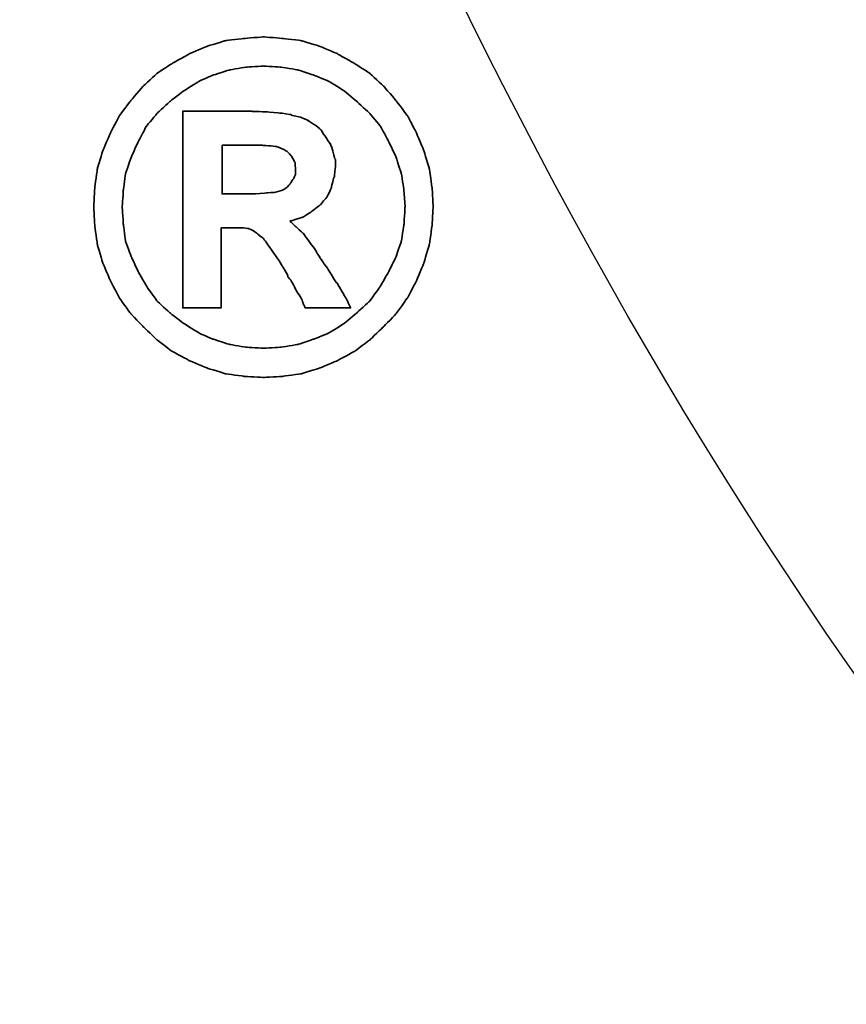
# Model space of a CAD drawing. Header units: millimetres. Extents: x 730 to 1015, y 385 to 481.
# Tile 42 of 47: x 944.994 to 945.627, y 410.782 to 411.536. Entities that reach past the tile are written whole.
import ezdxf

# ---------------------------------------------------------------- set-up
doc = ezdxf.new("R2010")
doc.units = ezdxf.units.MM
doc.header["$LTSCALE"] = 0.15
for name, color, linetype in [('2', 7, 'CONTINUOUS'), ('DIM', 4, 'CONTINUOUS'), ('layer 1', 7, 'CONTINUOUS')]:
    doc.layers.add(name, color=color, linetype=linetype)

# ---------------------------------------------------------------- blocks, each defined once
blk = doc.blocks.new('TBI MOTION logo(完整正式版)')
at = {"layer": 'layer 1', "color": 22, "lineweight": 35}
for points, knots in [([(81.20634, 4.98624), (81.20634, 4.98624), (81.18649, 5.32862), (81.18649, 5.32862), (81.18649, 5.32862), (81.18649, 5.32862), (81.13886, 5.66206), (81.13886, 5.66206), (81.13886, 5.66206), (81.13886, 5.66206), (81.04359, 5.97764), (81.04359, 5.97764), (81.04359, 5.97764), (81.04359, 5.97764), (80.91061, 6.29124), (80.91061, 6.29124), (80.91061, 6.29124), (80.91061, 6.29124), (80.75778, 6.58697), (80.75778, 6.58697), (80.75778, 6.58697), (80.75778, 6.58697), (80.5593, 6.85294), (80.5593, 6.85294), (80.5593, 6.85294), (80.5593, 6.85294), (80.33105, 7.1189), (80.33105, 7.1189), (80.33105, 7.1189), (80.33105, 7.1189), (80.09287, 7.33921), (80.09287, 7.33921), (80.09287, 7.33921), (80.09287, 7.33921), (79.815, 7.51982), (79.815, 7.51982), (79.815, 7.51982), (79.815, 7.51982), (79.51133, 7.69051), (79.51133, 7.69051), (79.51133, 7.69051), (79.51133, 7.69051), (79.19773, 7.8235), (79.19773, 7.8235), (79.19773, 7.8235), (79.19773, 7.8235), (78.88215, 7.91877), (78.88215, 7.91877), (78.88215, 7.91877), (78.88215, 7.91877), (78.54871, 7.95846), (78.54871, 7.95846), (78.54871, 7.95846), (78.54871, 7.95846), (78.21526, 7.98625), (78.21526, 7.98625), (78.21526, 7.98625), (78.21526, 7.98625), (77.87388, 7.95846), (77.87388, 7.95846), (77.87388, 7.95846), (77.87388, 7.95846), (77.54044, 7.91877), (77.54044, 7.91877), (77.54044, 7.91877), (77.54044, 7.91877), (77.22485, 7.8235), (77.22485, 7.8235), (77.22485, 7.8235), (77.22485, 7.8235), (76.91027, 7.69051), (76.91027, 7.69051), (76.91027, 7.69051), (76.91027, 7.69051), (76.6056, 7.51982), (76.6056, 7.51982), (76.6056, 7.51982), (76.6056, 7.51982), (76.32972, 7.33921), (76.32972, 7.33921), (76.32972, 7.33921), (76.32972, 7.33921), (76.09154, 7.1189), (76.09154, 7.1189), (76.09154, 7.1189), (76.09154, 7.1189), (75.86329, 6.85294), (75.86329, 6.85294), (75.86329, 6.85294), (75.86329, 6.85294), (75.66382, 6.58697), (75.66382, 6.58697), (75.66382, 6.58697), (75.66382, 6.58697), (75.51099, 6.29124), (75.51099, 6.29124), (75.51099, 6.29124), (75.51099, 6.29124), (75.37702, 5.97764), (75.37702, 5.97764), (75.37702, 5.97764), (75.37702, 5.97764), (75.28175, 5.66206), (75.28175, 5.66206), (75.28175, 5.66206), (75.28175, 5.66206), (75.23411, 5.32862), (75.23411, 5.32862), (75.23411, 5.32862), (75.23411, 5.32862), (75.21625, 4.98624), (75.21625, 4.98624), (75.21625, 4.98624), (75.21625, 4.98624), (75.23411, 4.6528), (75.23411, 4.6528), (75.23411, 4.6528), (75.23411, 4.6528), (75.28175, 4.32035), (75.28175, 4.32035), (75.28175, 4.32035), (75.28175, 4.32035), (75.37702, 3.99583), (75.37702, 3.99583), (75.37702, 3.99583), (75.37702, 3.99583), (75.51099, 3.68224), (75.51099, 3.68224), (75.51099, 3.68224), (75.51099, 3.68224), (75.66382, 3.38749), (75.66382, 3.38749), (75.66382, 3.38749), (75.66382, 3.38749), (75.86329, 3.10963), (75.86329, 3.10963), (75.86329, 3.10963), (75.86329, 3.10963), (76.09154, 2.87145), (76.09154, 2.87145), (76.09154, 2.87145), (76.09154, 2.87145), (76.32972, 2.6432), (76.32972, 2.6432), (76.32972, 2.6432), (76.32972, 2.6432), (76.6056, 2.43381), (76.6056, 2.43381), (76.6056, 2.43381), (76.6056, 2.43381), (76.91027, 2.27205), (76.91027, 2.27205), (76.91027, 2.27205), (76.91027, 2.27205), (77.22485, 2.13906), (77.22485, 2.13906), (77.22485, 2.13906), (77.22485, 2.13906), (77.54044, 2.0438), (77.54044, 2.0438), (77.54044, 2.0438), (77.54044, 2.0438), (77.87388, 1.99616), (77.87388, 1.99616), (77.87388, 1.99616), (77.87388, 1.99616), (78.21526, 1.97631), (78.21526, 1.97631), (78.21526, 1.97631), (78.21526, 1.97631), (78.54871, 1.99616), (78.54871, 1.99616), (78.54871, 1.99616), (78.54871, 1.99616), (78.88215, 2.0438), (78.88215, 2.0438), (78.88215, 2.0438), (78.88215, 2.0438), (79.19773, 2.13906), (79.19773, 2.13906), (79.19773, 2.13906), (79.19773, 2.13906), (79.51133, 2.27205), (79.51133, 2.27205), (79.51133, 2.27205), (79.51133, 2.27205), (79.815, 2.43381), (79.815, 2.43381), (79.815, 2.43381), (79.815, 2.43381), (80.09287, 2.6432), (80.09287, 2.6432), (80.09287, 2.6432), (80.09287, 2.6432), (80.33105, 2.87145), (80.33105, 2.87145), (80.33105, 2.87145), (80.33105, 2.87145), (80.5593, 3.10963), (80.5593, 3.10963), (80.5593, 3.10963), (80.5593, 3.10963), (80.75778, 3.38749), (80.75778, 3.38749), (80.75778, 3.38749), (80.75778, 3.38749), (80.91061, 3.68224), (80.91061, 3.68224), (80.91061, 3.68224), (80.91061, 3.68224), (81.04359, 3.99583), (81.04359, 3.99583), (81.04359, 3.99583), (81.04359, 3.99583), (81.13886, 4.32035), (81.13886, 4.32035), (81.13886, 4.32035), (81.13886, 4.32035), (81.18649, 4.6528), (81.18649, 4.6528), (81.18649, 4.6528), (81.18649, 4.6528), (81.20634, 4.98624), (81.20634, 4.98624)], [0, 0, 0, 0, 0.01785714, 0.01785714, 0.01785714, 0.01785715, 0.03571429, 0.03571429, 0.03571429, 0.0357143, 0.05357143, 0.05357143, 0.05357143, 0.05357144, 0.07142857, 0.07142857, 0.07142857, 0.07142858, 0.08928571, 0.08928571, 0.08928571, 0.08928572, 0.10714286, 0.10714286, 0.10714286, 0.10714287, 0.125, 0.125, 0.125, 0.12500001, 0.14285714, 0.14285714, 0.14285714, 0.14285715, 0.16071429, 0.16071429, 0.16071429, 0.1607143, 0.17857143, 0.17857143, 0.17857143, 0.17857144, 0.19642857, 0.19642857, 0.19642857, 0.19642858, 0.21428571, 0.21428571, 0.21428571, 0.21428572, 0.23214286, 0.23214286, 0.23214286, 0.23214287, 0.25, 0.25, 0.25, 0.25000001, 0.26785714, 0.26785714, 0.26785714, 0.26785715, 0.28571429, 0.28571429, 0.28571429, 0.2857143, 0.30357143, 0.30357143, 0.30357143, 0.30357144, 0.32142857, 0.32142857, 0.32142857, 0.32142858, 0.33928571, 0.33928571, 0.33928571, 0.33928572, 0.35714286, 0.35714286, 0.35714286, 0.35714287, 0.375, 0.375, 0.375, 0.37500001, 0.39285714, 0.39285714, 0.39285714, 0.39285715, 0.41071429, 0.41071429, 0.41071429, 0.4107143, 0.42857143, 0.42857143, 0.42857143, 0.42857144, 0.44642857, 0.44642857, 0.44642857, 0.44642858, 0.46428571, 0.46428571, 0.46428571, 0.46428572, 0.48214286, 0.48214286, 0.48214286, 0.48214287, 0.5, 0.5, 0.5, 0.50000001, 0.51785714, 0.51785714, 0.51785714, 0.51785715, 0.53571429, 0.53571429, 0.53571429, 0.5357143, 0.55357143, 0.55357143, 0.55357143, 0.55357144, 0.57142857, 0.57142857, 0.57142857, 0.57142858, 0.58928571, 0.58928571, 0.58928571, 0.58928572, 0.60714286, 0.60714286, 0.60714286, 0.60714287, 0.625, 0.625, 0.625, 0.62500001, 0.64285714, 0.64285714, 0.64285714, 0.64285715, 0.66071429, 0.66071429, 0.66071429, 0.6607143, 0.67857143, 0.67857143, 0.67857143, 0.67857144, 0.69642857, 0.69642857, 0.69642857, 0.69642858, 0.71428571, 0.71428571, 0.71428571, 0.71428572, 0.73214286, 0.73214286, 0.73214286, 0.73214287, 0.75, 0.75, 0.75, 0.75000001, 0.76785714, 0.76785714, 0.76785714, 0.76785715, 0.78571429, 0.78571429, 0.78571429, 0.7857143, 0.80357143, 0.80357143, 0.80357143, 0.80357144, 0.82142857, 0.82142857, 0.82142857, 0.82142858, 0.83928571, 0.83928571, 0.83928571, 0.83928572, 0.85714286, 0.85714286, 0.85714286, 0.85714287, 0.875, 0.875, 0.875, 0.87500001, 0.89285714, 0.89285714, 0.89285714, 0.89285715, 0.91071429, 0.91071429, 0.91071429, 0.9107143, 0.92857143, 0.92857143, 0.92857143, 0.92857144, 0.94642857, 0.94642857, 0.94642857, 0.94642858, 0.96428571, 0.96428571, 0.96428571, 0.96428572, 0.98214286, 0.98214286, 0.98214286, 0.98214287, 1, 1, 1, 1]), ([(80.71014, 4.98624), (80.71014, 4.98624), (80.69129, 5.29091), (80.69129, 5.29091), (80.69129, 5.29091), (80.69129, 5.29091), (80.64464, 5.57672), (80.64464, 5.57672), (80.64464, 5.57672), (80.64464, 5.57672), (80.54937, 5.87245), (80.54937, 5.87245), (80.54937, 5.87245), (80.54937, 5.87245), (80.41639, 6.14833), (80.41639, 6.14833), (80.41639, 6.14833), (80.41639, 6.14833), (80.27349, 6.41429), (80.27349, 6.41429), (80.27349, 6.41429), (80.27349, 6.41429), (80.08295, 6.64255), (80.08295, 6.64255), (80.08295, 6.64255), (80.08295, 6.64255), (79.86264, 6.84301), (79.86264, 6.84301), (79.86264, 6.84301), (79.86264, 6.84301), (79.63439, 7.03355), (79.63439, 7.03355), (79.63439, 7.03355), (79.63439, 7.03355), (79.37835, 7.1963), (79.37835, 7.1963), (79.37835, 7.1963), (79.37835, 7.1963), (79.10246, 7.30944), (79.10246, 7.30944), (79.10246, 7.30944), (79.10246, 7.30944), (78.81665, 7.40471), (78.81665, 7.40471), (78.81665, 7.40471), (78.81665, 7.40471), (78.511, 7.45234), (78.511, 7.45234), (78.511, 7.45234), (78.511, 7.45234), (78.21526, 7.47219), (78.21526, 7.47219), (78.21526, 7.47219), (78.21526, 7.47219), (77.9106, 7.45234), (77.9106, 7.45234), (77.9106, 7.45234), (77.9106, 7.45234), (77.61685, 7.40471), (77.61685, 7.40471), (77.61685, 7.40471), (77.61685, 7.40471), (77.32012, 7.30944), (77.32012, 7.30944), (77.32012, 7.30944), (77.32012, 7.30944), (77.06309, 7.1963), (77.06309, 7.1963), (77.06309, 7.1963), (77.06309, 7.1963), (76.80606, 7.03355), (76.80606, 7.03355), (76.80606, 7.03355), (76.80606, 7.03355), (76.55797, 6.84301), (76.55797, 6.84301), (76.55797, 6.84301), (76.55797, 6.84301), (76.34063, 6.64255), (76.34063, 6.64255), (76.34063, 6.64255), (76.34063, 6.64255), (76.1491, 6.41429), (76.1491, 6.41429), (76.1491, 6.41429), (76.1491, 6.41429), (76.0062, 6.14833), (76.0062, 6.14833), (76.0062, 6.14833), (76.0062, 6.14833), (75.88314, 5.87245), (75.88314, 5.87245), (75.88314, 5.87245), (75.88314, 5.87245), (75.77794, 5.57672), (75.77794, 5.57672), (75.77794, 5.57672), (75.77794, 5.57672), (75.73924, 5.29091), (75.73924, 5.29091), (75.73924, 5.29091), (75.73924, 5.29091), (75.72039, 4.98624), (75.72039, 4.98624), (75.72039, 4.98624), (75.72039, 4.98624), (75.73924, 4.67165), (75.73924, 4.67165), (75.73924, 4.67165), (75.73924, 4.67165), (75.77794, 4.37791), (75.77794, 4.37791), (75.77794, 4.37791), (75.77794, 4.37791), (75.88314, 4.10102), (75.88314, 4.10102), (75.88314, 4.10102), (75.88314, 4.10102), (76.0062, 3.83407), (76.0062, 3.83407), (76.0062, 3.83407), (76.0062, 3.83407), (76.15902, 3.56811), (76.15902, 3.56811), (76.15902, 3.56811), (76.15902, 3.56811), (76.34063, 3.32001), (76.34063, 3.32001), (76.34063, 3.32001), (76.34063, 3.32001), (76.55797, 3.11955), (76.55797, 3.11955), (76.55797, 3.11955), (76.55797, 3.11955), (76.80606, 2.92901), (76.80606, 2.92901), (76.80606, 2.92901), (76.80606, 2.92901), (77.06309, 2.76725), (77.06309, 2.76725), (77.06309, 2.76725), (77.06309, 2.76725), (77.32012, 2.65412), (77.32012, 2.65412), (77.32012, 2.65412), (77.32012, 2.65412), (77.61685, 2.55786), (77.61685, 2.55786), (77.61685, 2.55786), (77.61685, 2.55786), (77.9106, 2.51022), (77.9106, 2.51022), (77.9106, 2.51022), (77.9106, 2.51022), (78.21526, 2.49137), (78.21526, 2.49137), (78.21526, 2.49137), (78.21526, 2.49137), (78.511, 2.51022), (78.511, 2.51022), (78.511, 2.51022), (78.511, 2.51022), (78.81665, 2.55786), (78.81665, 2.55786), (78.81665, 2.55786), (78.81665, 2.55786), (79.10246, 2.65412), (79.10246, 2.65412), (79.10246, 2.65412), (79.10246, 2.65412), (79.37835, 2.76725), (79.37835, 2.76725), (79.37835, 2.76725), (79.37835, 2.76725), (79.63439, 2.92901), (79.63439, 2.92901), (79.63439, 2.92901), (79.63439, 2.92901), (79.86264, 3.11955), (79.86264, 3.11955), (79.86264, 3.11955), (79.86264, 3.11955), (80.08295, 3.32001), (80.08295, 3.32001), (80.08295, 3.32001), (80.08295, 3.32001), (80.26356, 3.56811), (80.26356, 3.56811), (80.26356, 3.56811), (80.26356, 3.56811), (80.41639, 3.83407), (80.41639, 3.83407), (80.41639, 3.83407), (80.41639, 3.83407), (80.54937, 4.10102), (80.54937, 4.10102), (80.54937, 4.10102), (80.54937, 4.10102), (80.64464, 4.37791), (80.64464, 4.37791), (80.64464, 4.37791), (80.64464, 4.37791), (80.69129, 4.67165), (80.69129, 4.67165), (80.69129, 4.67165), (80.69129, 4.67165), (80.71014, 4.98624), (80.71014, 4.98624)], [0, 0, 0, 0, 0.01923077, 0.01923077, 0.01923077, 0.01923078, 0.03846154, 0.03846154, 0.03846154, 0.03846155, 0.05769231, 0.05769231, 0.05769231, 0.05769232, 0.07692308, 0.07692308, 0.07692308, 0.07692309, 0.09615385, 0.09615385, 0.09615385, 0.09615386, 0.11538462, 0.11538462, 0.11538462, 0.11538463, 0.13461538, 0.13461538, 0.13461538, 0.13461539, 0.15384615, 0.15384615, 0.15384615, 0.15384616, 0.17307692, 0.17307692, 0.17307692, 0.17307693, 0.19230769, 0.19230769, 0.19230769, 0.1923077, 0.21153846, 0.21153846, 0.21153846, 0.21153847, 0.23076923, 0.23076923, 0.23076923, 0.23076924, 0.25, 0.25, 0.25, 0.25000001, 0.26923077, 0.26923077, 0.26923077, 0.26923078, 0.28846154, 0.28846154, 0.28846154, 0.28846155, 0.30769231, 0.30769231, 0.30769231, 0.30769232, 0.32692308, 0.32692308, 0.32692308, 0.32692309, 0.34615385, 0.34615385, 0.34615385, 0.34615386, 0.36538462, 0.36538462, 0.36538462, 0.36538463, 0.38461538, 0.38461538, 0.38461538, 0.38461539, 0.40384615, 0.40384615, 0.40384615, 0.40384616, 0.42307692, 0.42307692, 0.42307692, 0.42307693, 0.44230769, 0.44230769, 0.44230769, 0.4423077, 0.46153846, 0.46153846, 0.46153846, 0.46153847, 0.48076923, 0.48076923, 0.48076923, 0.48076924, 0.5, 0.5, 0.5, 0.50000001, 0.51923077, 0.51923077, 0.51923077, 0.51923078, 0.53846154, 0.53846154, 0.53846154, 0.53846155, 0.55769231, 0.55769231, 0.55769231, 0.55769232, 0.57692308, 0.57692308, 0.57692308, 0.57692309, 0.59615385, 0.59615385, 0.59615385, 0.59615386, 0.61538462, 0.61538462, 0.61538462, 0.61538463, 0.63461538, 0.63461538, 0.63461538, 0.63461539, 0.65384615, 0.65384615, 0.65384615, 0.65384616, 0.67307692, 0.67307692, 0.67307692, 0.67307693, 0.69230769, 0.69230769, 0.69230769, 0.6923077, 0.71153846, 0.71153846, 0.71153846, 0.71153847, 0.73076923, 0.73076923, 0.73076923, 0.73076924, 0.75, 0.75, 0.75, 0.75000001, 0.76923077, 0.76923077, 0.76923077, 0.76923078, 0.78846154, 0.78846154, 0.78846154, 0.78846155, 0.80769231, 0.80769231, 0.80769231, 0.80769232, 0.82692308, 0.82692308, 0.82692308, 0.82692309, 0.84615385, 0.84615385, 0.84615385, 0.84615386, 0.86538462, 0.86538462, 0.86538462, 0.86538463, 0.88461538, 0.88461538, 0.88461538, 0.88461539, 0.90384615, 0.90384615, 0.90384615, 0.90384616, 0.92307692, 0.92307692, 0.92307692, 0.92307693, 0.94230769, 0.94230769, 0.94230769, 0.9423077, 0.96153846, 0.96153846, 0.96153846, 0.96153847, 0.98076923, 0.98076923, 0.98076923, 0.98076924, 1, 1, 1, 1]), ([(76.78721, 3.2823), (76.78721, 3.2823), (76.78721, 3.32001), (76.78721, 3.32001), (76.78721, 3.32001), (76.78721, 3.32001), (76.78721, 3.42422), (76.78721, 3.42422), (76.78721, 3.42422), (76.78721, 3.42422), (76.78721, 3.59689), (76.78721, 3.59689), (76.78721, 3.59689), (76.78721, 3.59689), (76.78721, 3.80529), (76.78721, 3.80529), (76.78721, 3.80529), (76.78721, 3.80529), (76.78721, 4.0524), (76.78721, 4.0524), (76.78721, 4.0524), (76.78721, 4.0524), (76.78721, 4.32035), (76.78721, 4.32035), (76.78721, 4.32035), (76.78721, 4.32035), (76.78721, 4.92868), (76.78721, 4.92868), (76.78721, 4.92868), (76.78721, 4.92868), (76.78721, 5.53801), (76.78721, 5.53801), (76.78721, 5.53801), (76.78721, 5.53801), (76.78721, 5.82482), (76.78721, 5.82482), (76.78721, 5.82482), (76.78721, 5.82482), (76.78721, 6.07291), (76.78721, 6.07291), (76.78721, 6.07291), (76.78721, 6.07291), (76.78721, 6.30017), (76.78721, 6.30017), (76.78721, 6.30017), (76.78721, 6.30017), (76.78721, 6.45399), (76.78721, 6.45399), (76.78721, 6.45399), (76.78721, 6.45399), (76.78721, 6.5572), (76.78721, 6.5572), (76.78721, 6.5572), (76.78721, 6.5572), (76.78721, 6.59689), (76.78721, 6.59689), (76.78721, 6.59689), (76.78721, 6.59689), (76.78721, 6.67232), (76.78721, 6.67232), (76.78721, 6.67232), (76.78721, 6.67232), (76.8537, 6.67232), (76.8537, 6.67232), (76.8537, 6.67232), (76.8537, 6.67232), (76.87355, 6.67232), (76.87355, 6.67232), (76.87355, 6.67232), (76.87355, 6.67232), (76.91027, 6.67232), (76.91027, 6.67232), (76.91027, 6.67232), (76.91027, 6.67232), (77.04424, 6.67232), (77.04424, 6.67232), (77.04424, 6.67232), (77.04424, 6.67232), (77.22485, 6.67232), (77.22485, 6.67232), (77.22485, 6.67232), (77.22485, 6.67232), (77.43524, 6.67232), (77.43524, 6.67232), (77.43524, 6.67232), (77.43524, 6.67232), (77.65357, 6.67232), (77.65357, 6.67232), (77.65357, 6.67232), (77.65357, 6.67232), (77.82625, 6.67232), (77.82625, 6.67232), (77.82625, 6.67232), (77.82625, 6.67232), (77.94037, 6.67232), (77.94037, 6.67232), (77.94037, 6.67232), (77.94037, 6.67232), (77.97709, 6.67232), (77.97709, 6.67232), (77.97709, 6.67232), (77.97709, 6.67232), (77.99694, 6.67232), (77.99694, 6.67232), (77.99694, 6.67232), (77.99694, 6.67232), (78.00686, 6.67232), (78.00686, 6.67232), (78.00686, 6.67232), (78.00686, 6.67232), (78.28275, 6.6624), (78.28275, 6.6624), (78.28275, 6.6624), (78.28275, 6.6624), (78.50107, 6.64255), (78.50107, 6.64255), (78.50107, 6.64255), (78.50107, 6.64255), (78.511, 6.64255), (78.511, 6.64255), (78.511, 6.64255), (78.511, 6.64255), (78.70154, 6.61476), (78.70154, 6.61476), (78.70154, 6.61476), (78.70154, 6.61476), (78.70154, 6.60483), (78.70154, 6.60483), (78.70154, 6.60483), (78.70154, 6.60483), (78.86429, 6.56713), (78.86429, 6.56713), (78.86429, 6.56713), (78.86429, 6.56713), (78.87223, 6.56713), (78.87223, 6.56713), (78.87223, 6.56713), (78.87223, 6.56713), (78.99727, 6.51056), (78.99727, 6.51056), (78.99727, 6.51056), (78.99727, 6.51056), (79.00719, 6.51056), (79.00719, 6.51056), (79.00719, 6.51056), (79.00719, 6.51056), (79.00719, 6.50162), (79.00719, 6.50162), (79.00719, 6.50162), (79.00719, 6.50162), (79.1104, 6.43415), (79.1104, 6.43415), (79.1104, 6.43415), (79.1104, 6.43415), (79.12132, 6.43415), (79.12132, 6.43415), (79.12132, 6.43415), (79.12132, 6.43415), (79.22552, 6.34781), (79.22552, 6.34781), (79.22552, 6.34781), (79.22552, 6.34781), (79.23544, 6.33888), (79.23544, 6.33888), (79.23544, 6.33888), (79.23544, 6.33888), (79.23544, 6.32895), (79.23544, 6.32895), (79.23544, 6.32895), (79.23544, 6.32895), (79.31087, 6.21483), (79.31087, 6.21483), (79.31087, 6.21483), (79.31087, 6.21483), (79.38629, 6.1007), (79.38629, 6.1007), (79.38629, 6.1007), (79.38629, 6.1007), (79.3972, 6.1007), (79.3972, 6.1007), (79.3972, 6.1007), (79.3972, 6.1007), (79.3972, 6.09078), (79.3972, 6.09078), (79.3972, 6.09078), (79.3972, 6.09078), (79.43392, 5.97764), (79.43392, 5.97764), (79.43392, 5.97764), (79.43392, 5.97764), (79.43392, 5.96772), (79.43392, 5.96772), (79.43392, 5.96772), (79.43392, 5.96772), (79.47362, 5.83474), (79.47362, 5.83474), (79.47362, 5.83474), (79.47362, 5.83474), (79.48156, 5.82482), (79.48156, 5.82482), (79.48156, 5.82482), (79.48156, 5.82482), (79.48156, 5.69977), (79.48156, 5.69977), (79.48156, 5.69977), (79.48156, 5.69977), (79.48156, 5.69183), (79.48156, 5.69183), (79.48156, 5.69183), (79.48156, 5.69183), (79.4637, 5.51915), (79.4637, 5.51915), (79.4637, 5.51915), (79.4637, 5.51915), (79.4637, 5.51122), (79.4637, 5.51122), (79.4637, 5.51122), (79.4637, 5.51122), (79.45377, 5.51122), (79.45377, 5.51122), (79.45377, 5.51122), (79.45377, 5.51122), (79.41507, 5.34847), (79.41507, 5.34847), (79.41507, 5.34847), (79.41507, 5.34847), (79.41507, 5.33854), (79.41507, 5.33854), (79.41507, 5.33854), (79.41507, 5.33854), (79.41507, 5.32862), (79.41507, 5.32862), (79.41507, 5.32862), (79.41507, 5.32862), (79.33865, 5.16785), (79.33865, 5.16785), (79.33865, 5.16785), (79.33865, 5.16785), (79.33071, 5.15693), (79.33071, 5.15693), (79.33071, 5.15693), (79.33071, 5.15693), (79.2156, 5.02495), (79.2156, 5.02495), (79.2156, 5.02495), (79.2156, 5.02495), (79.20567, 5.01502), (79.20567, 5.01502), (79.20567, 5.01502), (79.20567, 5.01502), (79.05483, 4.89991), (79.05483, 4.89991), (79.05483, 4.89991), (79.05483, 4.89991), (79.04491, 4.89197), (79.04491, 4.89197), (79.04491, 4.89197), (79.04491, 4.89197), (78.89208, 4.7967), (78.89208, 4.7967), (78.89208, 4.7967), (78.89208, 4.7967), (78.88215, 4.7967), (78.88215, 4.7967), (78.88215, 4.7967), (78.88215, 4.7967), (78.69161, 4.73913), (78.69161, 4.73913), (78.69161, 4.73913), (78.69161, 4.73913), (78.68169, 4.73913), (78.68169, 4.73913), (78.68169, 4.73913), (78.68169, 4.73913), (78.68169, 4.72921), (78.68169, 4.72921), (78.68169, 4.72921), (78.68169, 4.72921), (78.78688, 4.63394), (78.78688, 4.63394), (78.78688, 4.63394), (78.78688, 4.63394), (78.902, 4.52875), (78.902, 4.52875), (78.902, 4.52875), (78.902, 4.52875), (78.91093, 4.52081), (78.91093, 4.52081), (78.91093, 4.52081), (78.91093, 4.52081), (79.02506, 4.36798), (79.02506, 4.36798), (79.02506, 4.36798), (79.02506, 4.36798), (79.1501, 4.1953), (79.1501, 4.1953), (79.1501, 4.1953), (79.1501, 4.1953), (79.1501, 4.18736), (79.1501, 4.18736), (79.1501, 4.18736), (79.1501, 4.18736), (79.29201, 3.96705), (79.29201, 3.96705), (79.29201, 3.96705), (79.29201, 3.96705), (79.31087, 3.93828), (79.31087, 3.93828), (79.31087, 3.93828), (79.31087, 3.93828), (79.32079, 3.93828), (79.32079, 3.93828), (79.32079, 3.93828), (79.32079, 3.93828), (79.3585, 3.87178), (79.3585, 3.87178), (79.3585, 3.87178), (79.3585, 3.87178), (79.50141, 3.64353), (79.50141, 3.64353), (79.50141, 3.64353), (79.50141, 3.64353), (79.51133, 3.64353), (79.51133, 3.64353), (79.51133, 3.64353), (79.51133, 3.64353), (79.64431, 3.41528), (79.64431, 3.41528), (79.64431, 3.41528), (79.64431, 3.41528), (79.68202, 3.3478), (79.68202, 3.3478), (79.68202, 3.3478), (79.68202, 3.3478), (79.70187, 3.31009), (79.70187, 3.31009), (79.70187, 3.31009), (79.70187, 3.31009), (79.7495, 3.2049), (79.7495, 3.2049), (79.7495, 3.2049), (79.7495, 3.2049), (79.64431, 3.2049), (79.64431, 3.2049), (79.64431, 3.2049), (79.64431, 3.2049), (79.62546, 3.2049), (79.62546, 3.2049), (79.62546, 3.2049), (79.62546, 3.2049), (79.53912, 3.2049), (79.53912, 3.2049), (79.53912, 3.2049), (79.53912, 3.2049), (79.31087, 3.2049), (79.31087, 3.2049), (79.31087, 3.2049), (79.31087, 3.2049), (79.08262, 3.2049), (79.08262, 3.2049), (79.08262, 3.2049), (79.08262, 3.2049), (79.00719, 3.2049), (79.00719, 3.2049), (79.00719, 3.2049), (79.00719, 3.2049), (78.98735, 3.2049), (78.98735, 3.2049), (78.98735, 3.2049), (78.98735, 3.2049), (78.94964, 3.2049), (78.94964, 3.2049), (78.94964, 3.2049), (78.94964, 3.2049), (78.92979, 3.24459), (78.92979, 3.24459), (78.92979, 3.24459), (78.92979, 3.24459), (78.91093, 3.2823), (78.91093, 3.2823), (78.91093, 3.2823), (78.91093, 3.2823), (78.91093, 3.29223), (78.91093, 3.29223), (78.91093, 3.29223), (78.91093, 3.29223), (78.89208, 3.3478), (78.89208, 3.3478), (78.89208, 3.3478), (78.89208, 3.3478), (78.78688, 3.52048), (78.78688, 3.52048), (78.78688, 3.52048), (78.78688, 3.52048), (78.69161, 3.7001), (78.69161, 3.7001), (78.69161, 3.7001), (78.69161, 3.7001), (78.6539, 3.7388), (78.6539, 3.7388), (78.6539, 3.7388), (78.6539, 3.7388), (78.64398, 3.74873), (78.64398, 3.74873), (78.64398, 3.74873), (78.64398, 3.74873), (78.64398, 3.75766), (78.64398, 3.75766), (78.64398, 3.75766), (78.64398, 3.75766), (78.63405, 3.78644), (78.63405, 3.78644), (78.63405, 3.78644), (78.63405, 3.78644), (78.48321, 4.04347), (78.48321, 4.04347), (78.48321, 4.04347), (78.48321, 4.04347), (78.33038, 4.2618), (78.33038, 4.2618), (78.33038, 4.2618), (78.33038, 4.2618), (78.20732, 4.43447), (78.20732, 4.43447), (78.20732, 4.43447), (78.20732, 4.43447), (78.09221, 4.52081), (78.09221, 4.52081), (78.09221, 4.52081), (78.09221, 4.52081), (78.02472, 4.56845), (78.02472, 4.56845), (78.02472, 4.56845), (78.02472, 4.56845), (77.9493, 4.60616), (77.9493, 4.60616), (77.9493, 4.60616), (77.9493, 4.60616), (77.8451, 4.61608), (77.8451, 4.61608), (77.8451, 4.61608), (77.8451, 4.61608), (77.71113, 4.61608), (77.71113, 4.61608), (77.71113, 4.61608), (77.71113, 4.61608), (77.69128, 4.61608), (77.69128, 4.61608), (77.69128, 4.61608), (77.69128, 4.61608), (77.67342, 4.61608), (77.67342, 4.61608), (77.67342, 4.61608), (77.67342, 4.61608), (77.5583, 4.61608), (77.5583, 4.61608), (77.5583, 4.61608), (77.5583, 4.61608), (77.46303, 4.61608), (77.46303, 4.61608), (77.46303, 4.61608), (77.46303, 4.61608), (77.46303, 4.54761), (77.46303, 4.54761), (77.46303, 4.54761), (77.46303, 4.54761), (77.46303, 4.47318), (77.46303, 4.47318), (77.46303, 4.47318), (77.46303, 4.47318), (77.46303, 4.24294), (77.46303, 4.24294), (77.46303, 4.24294), (77.46303, 4.24294), (77.46303, 3.99583), (77.46303, 3.99583), (77.46303, 3.99583), (77.46303, 3.99583), (77.46303, 3.72888), (77.46303, 3.72888), (77.46303, 3.72888), (77.46303, 3.72888), (77.46303, 3.51055), (77.46303, 3.51055), (77.46303, 3.51055), (77.46303, 3.51055), (77.46303, 3.42422), (77.46303, 3.42422), (77.46303, 3.42422), (77.46303, 3.42422), (77.46303, 3.35773), (77.46303, 3.35773), (77.46303, 3.35773), (77.46303, 3.35773), (77.46303, 3.30017), (77.46303, 3.30017), (77.46303, 3.30017), (77.46303, 3.30017), (77.46303, 3.2823), (77.46303, 3.2823), (77.46303, 3.2823), (77.46303, 3.2823), (77.46303, 3.2049), (77.46303, 3.2049), (77.46303, 3.2049), (77.46303, 3.2049), (77.39753, 3.2049), (77.39753, 3.2049), (77.39753, 3.2049), (77.39753, 3.2049), (77.37768, 3.2049), (77.37768, 3.2049), (77.37768, 3.2049), (77.37768, 3.2049), (77.32012, 3.2049), (77.32012, 3.2049), (77.32012, 3.2049), (77.32012, 3.2049), (77.12165, 3.2049), (77.12165, 3.2049), (77.12165, 3.2049), (77.12165, 3.2049), (76.94897, 3.2049), (76.94897, 3.2049), (76.94897, 3.2049), (76.94897, 3.2049), (76.8924, 3.2049), (76.8924, 3.2049), (76.8924, 3.2049), (76.8924, 3.2049), (76.8537, 3.2049), (76.8537, 3.2049), (76.8537, 3.2049), (76.8537, 3.2049), (76.78721, 3.2049), (76.78721, 3.2049), (76.78721, 3.2049), (76.78721, 3.2049), (76.78721, 3.2823), (76.78721, 3.2823)], [0, 0, 0, 0, 0.00740741, 0.00740741, 0.00740741, 0.00740742, 0.01481481, 0.01481481, 0.01481481, 0.01481482, 0.02222222, 0.02222222, 0.02222222, 0.02222223, 0.02962963, 0.02962963, 0.02962963, 0.02962964, 0.03703704, 0.03703704, 0.03703704, 0.03703705, 0.04444444, 0.04444444, 0.04444444, 0.04444445, 0.05185185, 0.05185185, 0.05185185, 0.05185186, 0.05925926, 0.05925926, 0.05925926, 0.05925927, 0.06666667, 0.06666667, 0.06666667, 0.06666668, 0.07407407, 0.07407407, 0.07407407, 0.07407408, 0.08148148, 0.08148148, 0.08148148, 0.08148149, 0.08888889, 0.08888889, 0.08888889, 0.0888889, 0.0962963, 0.0962963, 0.0962963, 0.09629631, 0.1037037, 0.1037037, 0.1037037, 0.10370371, 0.11111111, 0.11111111, 0.11111111, 0.11111112, 0.11851852, 0.11851852, 0.11851852, 0.11851853, 0.12592593, 0.12592593, 0.12592593, 0.12592594, 0.13333333, 0.13333333, 0.13333333, 0.13333334, 0.14074074, 0.14074074, 0.14074074, 0.14074075, 0.14814815, 0.14814815, 0.14814815, 0.14814816, 0.15555556, 0.15555556, 0.15555556, 0.15555557, 0.16296296, 0.16296296, 0.16296296, 0.16296297, 0.17037037, 0.17037037, 0.17037037, 0.17037038, 0.17777778, 0.17777778, 0.17777778, 0.17777779, 0.18518519, 0.18518519, 0.18518519, 0.1851852, 0.19259259, 0.19259259, 0.19259259, 0.1925926, 0.2, 0.2, 0.2, 0.20000001, 0.20740741, 0.20740741, 0.20740741, 0.20740742, 0.21481481, 0.21481481, 0.21481481, 0.21481482, 0.22222222, 0.22222222, 0.22222222, 0.22222223, 0.22962963, 0.22962963, 0.22962963, 0.22962964, 0.23703704, 0.23703704, 0.23703704, 0.23703705, 0.24444444, 0.24444444, 0.24444444, 0.24444445, 0.25185185, 0.25185185, 0.25185185, 0.25185186, 0.25925926, 0.25925926, 0.25925926, 0.25925927, 0.26666667, 0.26666667, 0.26666667, 0.26666668, 0.27407407, 0.27407407, 0.27407407, 0.27407408, 0.28148148, 0.28148148, 0.28148148, 0.28148149, 0.28888889, 0.28888889, 0.28888889, 0.2888889, 0.2962963, 0.2962963, 0.2962963, 0.29629631, 0.3037037, 0.3037037, 0.3037037, 0.30370371, 0.31111111, 0.31111111, 0.31111111, 0.31111112, 0.31851852, 0.31851852, 0.31851852, 0.31851853, 0.32592593, 0.32592593, 0.32592593, 0.32592594, 0.33333333, 0.33333333, 0.33333333, 0.33333334, 0.34074074, 0.34074074, 0.34074074, 0.34074075, 0.34814815, 0.34814815, 0.34814815, 0.34814816, 0.35555556, 0.35555556, 0.35555556, 0.35555557, 0.36296296, 0.36296296, 0.36296296, 0.36296297, 0.37037037, 0.37037037, 0.37037037, 0.37037038, 0.37777778, 0.37777778, 0.37777778, 0.37777779, 0.38518519, 0.38518519, 0.38518519, 0.3851852, 0.39259259, 0.39259259, 0.39259259, 0.3925926, 0.4, 0.4, 0.4, 0.40000001, 0.40740741, 0.40740741, 0.40740741, 0.40740742, 0.41481481, 0.41481481, 0.41481481, 0.41481482, 0.42222222, 0.42222222, 0.42222222, 0.42222223, 0.42962963, 0.42962963, 0.42962963, 0.42962964, 0.43703704, 0.43703704, 0.43703704, 0.43703705, 0.44444444, 0.44444444, 0.44444444, 0.44444445, 0.45185185, 0.45185185, 0.45185185, 0.45185186, 0.45925926, 0.45925926, 0.45925926, 0.45925927, 0.46666667, 0.46666667, 0.46666667, 0.46666668, 0.47407407, 0.47407407, 0.47407407, 0.47407408, 0.48148148, 0.48148148, 0.48148148, 0.48148149, 0.48888889, 0.48888889, 0.48888889, 0.4888889, 0.4962963, 0.4962963, 0.4962963, 0.49629631, 0.5037037, 0.5037037, 0.5037037, 0.50370371, 0.51111111, 0.51111111, 0.51111111, 0.51111112, 0.51851852, 0.51851852, 0.51851852, 0.51851853, 0.52592593, 0.52592593, 0.52592593, 0.52592594, 0.53333333, 0.53333333, 0.53333333, 0.53333334, 0.54074074, 0.54074074, 0.54074074, 0.54074075, 0.54814815, 0.54814815, 0.54814815, 0.54814816, 0.55555556, 0.55555556, 0.55555556, 0.55555557, 0.56296296, 0.56296296, 0.56296296, 0.56296297, 0.57037037, 0.57037037, 0.57037037, 0.57037038, 0.57777778, 0.57777778, 0.57777778, 0.57777779, 0.58518519, 0.58518519, 0.58518519, 0.5851852, 0.59259259, 0.59259259, 0.59259259, 0.5925926, 0.6, 0.6, 0.6, 0.60000001, 0.60740741, 0.60740741, 0.60740741, 0.60740742, 0.61481481, 0.61481481, 0.61481481, 0.61481482, 0.62222222, 0.62222222, 0.62222222, 0.62222223, 0.62962963, 0.62962963, 0.62962963, 0.62962964, 0.63703704, 0.63703704, 0.63703704, 0.63703705, 0.64444444, 0.64444444, 0.64444444, 0.64444445, 0.65185185, 0.65185185, 0.65185185, 0.65185186, 0.65925926, 0.65925926, 0.65925926, 0.65925927, 0.66666667, 0.66666667, 0.66666667, 0.66666668, 0.67407407, 0.67407407, 0.67407407, 0.67407408, 0.68148148, 0.68148148, 0.68148148, 0.68148149, 0.68888889, 0.68888889, 0.68888889, 0.6888889, 0.6962963, 0.6962963, 0.6962963, 0.69629631, 0.7037037, 0.7037037, 0.7037037, 0.70370371, 0.71111111, 0.71111111, 0.71111111, 0.71111112, 0.71851852, 0.71851852, 0.71851852, 0.71851853, 0.72592593, 0.72592593, 0.72592593, 0.72592594, 0.73333333, 0.73333333, 0.73333333, 0.73333334, 0.74074074, 0.74074074, 0.74074074, 0.74074075, 0.74814815, 0.74814815, 0.74814815, 0.74814816, 0.75555556, 0.75555556, 0.75555556, 0.75555557, 0.76296296, 0.76296296, 0.76296296, 0.76296297, 0.77037037, 0.77037037, 0.77037037, 0.77037038, 0.77777778, 0.77777778, 0.77777778, 0.77777779, 0.78518519, 0.78518519, 0.78518519, 0.7851852, 0.79259259, 0.79259259, 0.79259259, 0.7925926, 0.8, 0.8, 0.8, 0.80000001, 0.80740741, 0.80740741, 0.80740741, 0.80740742, 0.81481481, 0.81481481, 0.81481481, 0.81481482, 0.82222222, 0.82222222, 0.82222222, 0.82222223, 0.82962963, 0.82962963, 0.82962963, 0.82962964, 0.83703704, 0.83703704, 0.83703704, 0.83703705, 0.84444444, 0.84444444, 0.84444444, 0.84444445, 0.85185185, 0.85185185, 0.85185185, 0.85185186, 0.85925926, 0.85925926, 0.85925926, 0.85925927, 0.86666667, 0.86666667, 0.86666667, 0.86666668, 0.87407407, 0.87407407, 0.87407407, 0.87407408, 0.88148148, 0.88148148, 0.88148148, 0.88148149, 0.88888889, 0.88888889, 0.88888889, 0.8888889, 0.8962963, 0.8962963, 0.8962963, 0.89629631, 0.9037037, 0.9037037, 0.9037037, 0.90370371, 0.91111111, 0.91111111, 0.91111111, 0.91111112, 0.91851852, 0.91851852, 0.91851852, 0.91851853, 0.92592593, 0.92592593, 0.92592593, 0.92592594, 0.93333333, 0.93333333, 0.93333333, 0.93333334, 0.94074074, 0.94074074, 0.94074074, 0.94074075, 0.94814815, 0.94814815, 0.94814815, 0.94814816, 0.95555556, 0.95555556, 0.95555556, 0.95555557, 0.96296296, 0.96296296, 0.96296296, 0.96296297, 0.97037037, 0.97037037, 0.97037037, 0.97037038, 0.97777778, 0.97777778, 0.97777778, 0.97777779, 0.98518519, 0.98518519, 0.98518519, 0.9851852, 0.99259259, 0.99259259, 0.99259259, 0.9925926, 1, 1, 1, 1]), ([(77.48288, 6.07291), (77.48288, 6.07291), (77.48288, 5.99551), (77.48288, 5.99551), (77.48288, 5.99551), (77.48288, 5.99551), (77.48288, 5.82482), (77.48288, 5.82482), (77.48288, 5.82482), (77.48288, 5.82482), (77.48288, 5.63328), (77.48288, 5.63328), (77.48288, 5.63328), (77.48288, 5.63328), (77.48288, 5.46358), (77.48288, 5.46358), (77.48288, 5.46358), (77.48288, 5.46358), (77.48288, 5.29091), (77.48288, 5.29091), (77.48288, 5.29091), (77.48288, 5.29091), (77.48288, 5.21449), (77.48288, 5.21449), (77.48288, 5.21449), (77.48288, 5.21449), (77.50074, 5.21449), (77.50074, 5.21449), (77.50074, 5.21449), (77.50074, 5.21449), (77.71113, 5.21449), (77.71113, 5.21449), (77.71113, 5.21449), (77.71113, 5.21449), (77.94037, 5.21449), (77.94037, 5.21449), (77.94037, 5.21449), (77.94037, 5.21449), (78.01579, 5.21449), (78.01579, 5.21449), (78.01579, 5.21449), (78.01579, 5.21449), (78.03465, 5.21449), (78.03465, 5.21449), (78.03465, 5.21449), (78.03465, 5.21449), (78.2629, 5.23335), (78.2629, 5.23335), (78.2629, 5.23335), (78.2629, 5.23335), (78.42565, 5.24327), (78.42565, 5.24327), (78.42565, 5.24327), (78.42565, 5.24327), (78.54871, 5.28098), (78.54871, 5.28098), (78.54871, 5.28098), (78.54871, 5.28098), (78.62611, 5.32862), (78.62611, 5.32862), (78.62611, 5.32862), (78.62611, 5.32862), (78.69161, 5.40503), (78.69161, 5.40503), (78.69161, 5.40503), (78.69161, 5.40503), (78.73925, 5.48145), (78.73925, 5.48145), (78.73925, 5.48145), (78.73925, 5.48145), (78.77696, 5.55885), (78.77696, 5.55885), (78.77696, 5.55885), (78.77696, 5.55885), (78.77696, 5.65214), (78.77696, 5.65214), (78.77696, 5.65214), (78.77696, 5.65214), (78.76902, 5.76726), (78.76902, 5.76726), (78.76902, 5.76726), (78.76902, 5.76726), (78.71146, 5.87245), (78.71146, 5.87245), (78.71146, 5.87245), (78.71146, 5.87245), (78.62611, 5.96772), (78.62611, 5.96772), (78.62611, 5.96772), (78.62611, 5.96772), (78.511, 6.02528), (78.511, 6.02528), (78.511, 6.02528), (78.511, 6.02528), (78.44451, 6.05306), (78.44451, 6.05306), (78.44451, 6.05306), (78.44451, 6.05306), (78.32046, 6.06299), (78.32046, 6.06299), (78.32046, 6.06299), (78.32046, 6.06299), (78.18748, 6.07291), (78.18748, 6.07291), (78.18748, 6.07291), (78.18748, 6.07291), (77.99694, 6.07291), (77.99694, 6.07291), (77.99694, 6.07291), (77.99694, 6.07291), (77.97709, 6.07291), (77.97709, 6.07291), (77.97709, 6.07291), (77.97709, 6.07291), (77.90167, 6.07291), (77.90167, 6.07291), (77.90167, 6.07291), (77.90167, 6.07291), (77.69128, 6.07291), (77.69128, 6.07291), (77.69128, 6.07291), (77.69128, 6.07291), (77.50074, 6.07291), (77.50074, 6.07291), (77.50074, 6.07291), (77.50074, 6.07291), (77.48288, 6.07291), (77.48288, 6.07291)], [0, 0, 0, 0, 0.03125, 0.03125, 0.03125, 0.03125001, 0.0625, 0.0625, 0.0625, 0.06250001, 0.09375, 0.09375, 0.09375, 0.09375001, 0.125, 0.125, 0.125, 0.12500001, 0.15625, 0.15625, 0.15625, 0.15625001, 0.1875, 0.1875, 0.1875, 0.18750001, 0.21875, 0.21875, 0.21875, 0.21875001, 0.25, 0.25, 0.25, 0.25000001, 0.28125, 0.28125, 0.28125, 0.28125001, 0.3125, 0.3125, 0.3125, 0.31250001, 0.34375, 0.34375, 0.34375, 0.34375001, 0.375, 0.375, 0.375, 0.37500001, 0.40625, 0.40625, 0.40625, 0.40625001, 0.4375, 0.4375, 0.4375, 0.43750001, 0.46875, 0.46875, 0.46875, 0.46875001, 0.5, 0.5, 0.5, 0.50000001, 0.53125, 0.53125, 0.53125, 0.53125001, 0.5625, 0.5625, 0.5625, 0.56250001, 0.59375, 0.59375, 0.59375, 0.59375001, 0.625, 0.625, 0.625, 0.62500001, 0.65625, 0.65625, 0.65625, 0.65625001, 0.6875, 0.6875, 0.6875, 0.68750001, 0.71875, 0.71875, 0.71875, 0.71875001, 0.75, 0.75, 0.75, 0.75000001, 0.78125, 0.78125, 0.78125, 0.78125001, 0.8125, 0.8125, 0.8125, 0.81250001, 0.84375, 0.84375, 0.84375, 0.84375001, 0.875, 0.875, 0.875, 0.87500001, 0.90625, 0.90625, 0.90625, 0.90625001, 0.9375, 0.9375, 0.9375, 0.93750001, 0.96875, 0.96875, 0.96875, 0.96875001, 1, 1, 1, 1])]:
    blk.add_open_spline(points, degree=3, knots=knots, dxfattribs=at)

msp = doc.modelspace()

# ---------------------------------------------------------------- linework, layer by layer
at = {"layer": '2', "color": 7, "linetype": 'Continuous'}
msp.add_open_spline([(953.49271, 414.85038), (953.41545, 413.45113), (953.25016, 412.10162), (952.2405, 410.58888), (951.76664, 410.17894), (950.55867, 409.63027), (949.82355, 409.4904), (948.35942, 409.48887), (947.62277, 409.62713), (946.41018, 410.1744), (945.93529, 410.58233), (944.91621, 412.10578), (944.75588, 413.43897), (944.67794, 414.85038)], degree=3, knots=[0, 0, 0, 0, 0.25, 0.25, 0.375, 0.375, 0.5, 0.5, 0.625, 0.625, 0.75, 0.75, 1, 1, 1, 1], dxfattribs=at)

# ---------------------------------------------------------------- block references
at = {"layer": 'DIM', "color": 7, "xscale": 0.0433753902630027, "yscale": 0.0433753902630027, "zscale": 0.0433753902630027}
msp.add_blockref('TBI MOTION logo(完整正式版)', (941.78834, 411.17632), dxfattribs=at)

doc.saveas('drawing.dxf')
